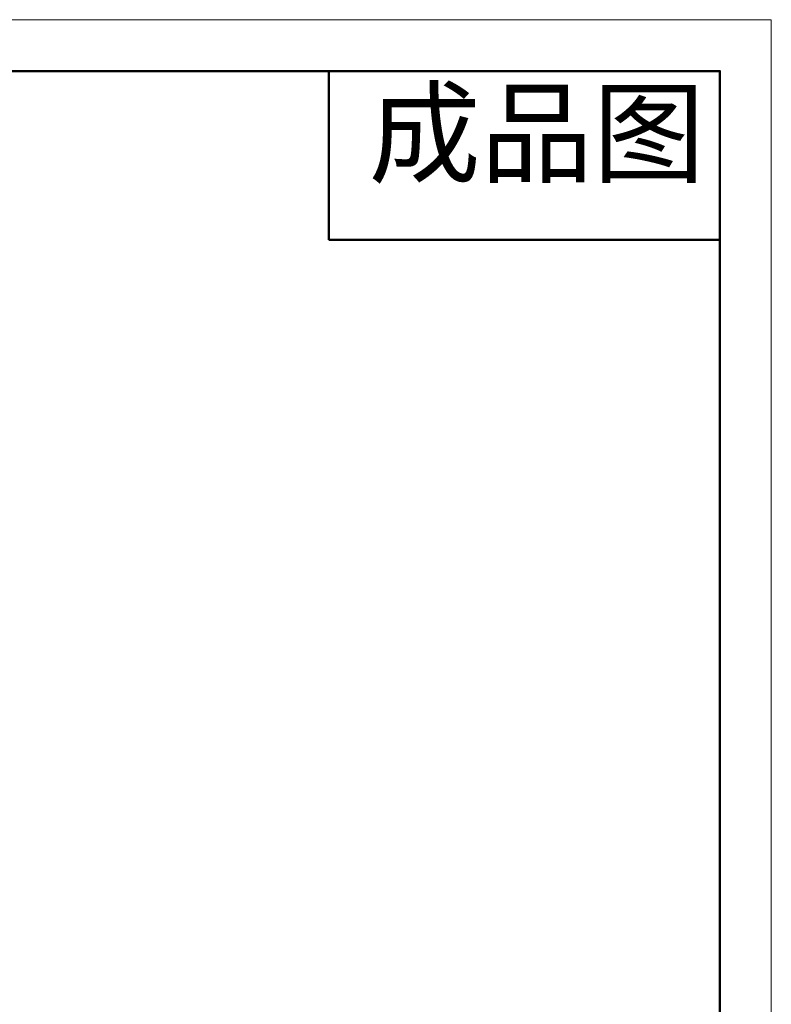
# Model space of a CAD drawing. Header units: millimetres. Extents: x 1639 to 1922, y 1717 to 1909.
# Tile 13 of 13: x 1843 to 1910, y 1822 to 1909. Entities that reach past the tile are written whole.
import ezdxf

# ---------------------------------------------------------------- set-up
doc = ezdxf.new("R2010")
doc.units = ezdxf.units.MM
doc.layers.add('粗实线层', color=7, linetype='Continuous', lineweight=50)
doc.layers.add('细实线层', color=3, linetype='Continuous', lineweight=18)
doc.styles.add('TEXTSTYLE_2', font='arial.ttf')

msp = doc.modelspace()

# ---------------------------------------------------------------- linework, layer by layer
at = {"layer": '粗实线层'}
for p, q in [((1870.797, 1904.617), (1870.797, 1889.617)), ((1870.797, 1889.617), (1905.577, 1889.617))]:
    msp.add_line(p, q, dxfattribs=at)
msp.add_lwpolyline([(1655.044, 1904.617), (1905.577, 1904.617), (1905.577, 1720.683), (1655.044, 1720.683)], close=True, dxfattribs=at)
at = {"layer": '细实线层'}
msp.add_lwpolyline([(1638.755, 1909.186), (1910.146, 1909.186), (1910.146, 1717.293), (1638.755, 1717.293)], close=True, dxfattribs=at)

# ---------------------------------------------------------------- texts
at = {"color": 3, "linetype": 'Continuous', "insert": (1874.323, 1902.764), "char_height": 7.3102, "width": 32.12481, "attachment_point": 1, "line_spacing_factor": 0.9, "style": 'TEXTSTYLE_2'}
msp.add_mtext('成品图', dxfattribs=at)

doc.saveas('drawing.dxf')
